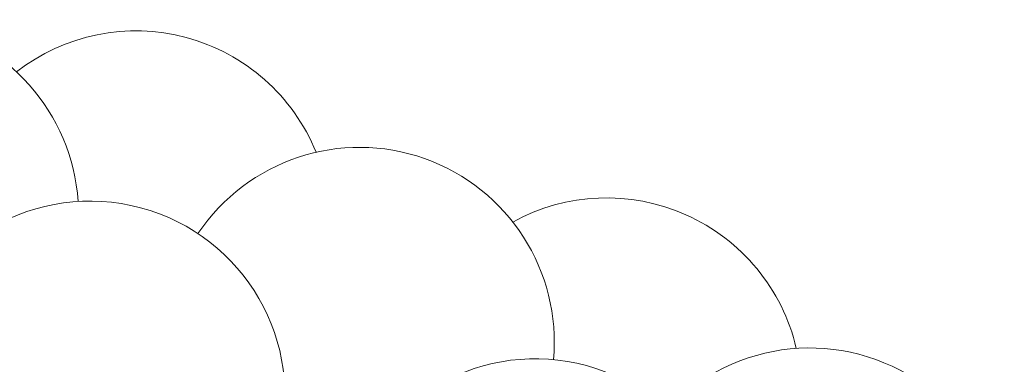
# Model space of a CAD drawing. Header units: millimetres. Extents: x 95 to 591, y 325 to 1119.
# Tile 51 of 55: x 455 to 506, y 649 to 667. Entities that reach past the tile are written whole.
import ezdxf

# ---------------------------------------------------------------- set-up
doc = ezdxf.new("R2010")
doc.units = ezdxf.units.MM

msp = doc.modelspace()

# ---------------------------------------------------------------- linework, layer by layer
at = {"color": 7, "linetype": 'Continuous', "lineweight": 15}
for centre, start, end in [((448.084, 656.733), 3.8979, 155.1021), ((461.024, 656.159), 22.1778, 127.8222), ((472.516, 650.187), 354.8979, 146.1021), ((458.685, 647.432), 75, 165), ((485.206, 647.596), 13.1778, 118.8222), ((458.685, 647.432), 345, 75), ((495.623, 639.899), 331.5, 137.1021), ((481.532, 639.342), 66, 156)]:
    msp.add_arc(centre, 10, start, end, dxfattribs=at)

doc.saveas('drawing.dxf')
